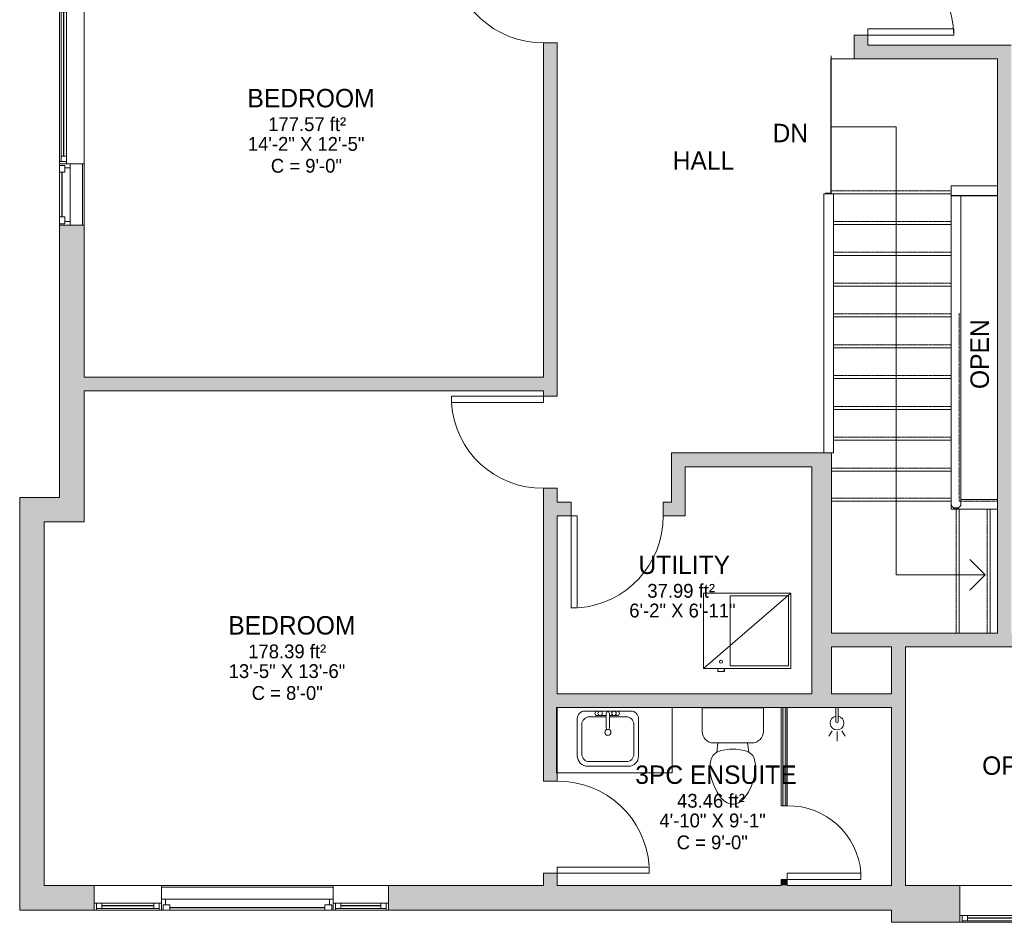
# Model space of a CAD drawing. Header units: inches. Extents: x 283 to 868, y -48 to 531.
# Tile 1 of 3: x 283 to 604, y -31 to 263. Entities that reach past the tile are written whole.
import ezdxf

# ---------------------------------------------------------------- set-up
doc = ezdxf.new("R2010")
doc.units = ezdxf.units.IN
doc.header["$MEASUREMENT"] = 0
doc.linetypes.add('Dash', pattern=[0.23622, 0.11811, -0.11811])
doc.linetypes.add('Overhead', pattern=[0.15625, 0.09375, -0.0625])
for name, color, linetype, lineweight in [('A-AREA', 32, 'Continuous', 9), ('A-AREA-IDEN', 2, 'Continuous', 9), ('A-DETL', 90, 'Continuous', 9), ('A-DOOR', 31, 'Continuous', 9), ('A-FLOR', 192, 'Continuous', 9), ('A-FLOR-HRAL', 11, 'Continuous', 9), ('A-GENM', 13, 'Continuous', 9), ('A-GLAZ', 151, 'Continuous', 9), ('A-OBJECTS', 90, 'Continuous', 9), ('A-WALL', 90, 'Continuous', 9), ('A-WALL-PATT', 111, 'Continuous', 9), ('G-ANNO-TEXT', 231, 'Continuous', 9), ('M-EQPM', 90, 'Continuous', 9), ('P-SANR-FIXT', 6, 'Continuous', 9), ('S-STRS', 90, 'Continuous', 9)]:
    doc.layers.add(name, color=color, linetype=linetype, lineweight=lineweight)
doc.styles.add('Inter', font='txt', dxfattribs={"height": 6})
doc.styles.add('Inter_1', font='txt', dxfattribs={"height": 4.5})
doc.styles.add('Inter_B', font='txt', dxfattribs={"height": 6})

# ---------------------------------------------------------------- blocks, each defined once
blk = doc.blocks.new('Railing - 50 x 12mm-4267576-2nd Floor')
at = {"layer": 'A-FLOR-HRAL'}
for p, q in [((-0.98, -0.24), (-0.98, -0.08)), ((-0.98, -0.24), (0.98, -0.24)), ((0.98, -0.08), (0.98, -0.24))]:
    blk.add_line(p, q, dxfattribs=at)
blk = doc.blocks.new('Railing - Railing-4204073-2nd Floor')
at = {"rotation": 180}
blk.add_blockref('Railing - 50 x 12mm-4267576-2nd Floor', (546.63, 206.16), dxfattribs=at)
blk = doc.blocks.new('Top Rail Type - Top Rail_Internal_-4204076-2nd Floor')
at = {"layer": 'A-FLOR-HRAL'}
for p, q in [((545.08, 206.23), (545.08, 121.7)), ((548.23, 121.7), (548.23, 206.23))]:
    blk.add_line(p, q, dxfattribs=at)
at = {"layer": 'A-FLOR-HRAL', "flags": 128}
for points in [[(545.08, 206.23), (545.11, 206.23), (545.21, 206.23), (545.38, 206.23), (545.6, 206.23), (545.86, 206.23), (546.17, 206.23), (546.49, 206.23), (546.82, 206.23), (547.14, 206.23), (547.44, 206.23), (547.71, 206.23), (547.93, 206.23), (548.09, 206.23), (548.19, 206.23), (548.23, 206.23)], [(548.23, 121.7), (548.19, 121.7), (548.09, 121.7), (547.93, 121.7), (547.71, 121.7), (547.62, 121.7)]]:
    blk.add_lwpolyline(points, dxfattribs=at)
blk = doc.blocks.new('Top Rail Type - Top Rail_Internal_-V1-2nd Floor')
at = {"layer": 'A-FLOR-HRAL'}
for p, q in [((545.05, 121.7), (545.05, 206.23)), ((548.19, 206.23), (548.25, 206.23)), ((548.25, 121.7), (548.25, 206.23)), ((548.19, 121.7), (548.25, 121.7))]:
    blk.add_line(p, q, dxfattribs=at)
blk = doc.blocks.new('Planitar - Single Door_Flush Panel - 2_-0_ x 6_-8_-4284460-2nd Floor')
at = {"layer": 'A-DOOR', "lineweight": 18}
for p, q in [((9.99, 1), (9.99, 25)), ((12, 25), (9.99, 25)), ((12, 1), (12, 25)), ((12, 1), (9.99, 1))]:
    blk.add_line(p, q, dxfattribs=at)
at = {"layer": 'A-DOOR'}
blk.add_arc((11.77, 1.3), 23.77, 94.4783, 180.7233, dxfattribs=at)
blk = doc.blocks.new('Toilet - Default 1-V2-2nd Floor')
at = {"layer": 'P-SANR-FIXT'}
for p, q in [((-9.98, 19.48), (9.98, 19.48)), ((-9.98, 11.75), (-9.98, 19.48)), ((9.98, 19.48), (9.98, 11.75)), ((6.25, 8.02), (-6.25, 8.02)), ((-4.86, 8.02), (-5.21, 5)), ((4.86, 8.02), (5.21, 5)), ((-6.4, 4), (-6.97, 3)), ((-5.21, 5), (-6.4, 4)), ((-3.84, 5.5), (-5.21, 5)), ((-1, 6), (-3.84, 5.5)), ((1, 6), (-1, 6)), ((3.84, 5.5), (1, 6)), ((5.21, 5), (3.84, 5.5)), ((6.4, 4), (5.21, 5)), ((6.97, 3), (6.4, 4)), ((-7.41, 1), (-7.5, 0)), ((-7.5, 0), (-7.33, -1.99)), ((-7.24, 2), (-7.41, 1)), ((-6.97, 3), (-7.24, 2)), ((7.24, 2), (6.97, 3)), ((7.41, 1), (7.24, 2)), ((7.33, -1.99), (7.5, 0)), ((7.5, 0), (7.41, 1)), ((-7.33, -1.99), (-6.79, -4)), ((6.79, -4), (7.33, -1.99)), ((-6.79, -4), (-6.06, -6)), ((-6.06, -6), (-5.13, -8)), ((5.13, -8), (6.06, -6)), ((6.06, -6), (6.79, -4)), ((-5.13, -8), (-3.74, -10)), ((3.74, -10), (5.13, -8)), ((-3.74, -10), (-2.74, -11)), ((-2.74, -11), (-1.87, -11.5)), ((-1.87, -11.5), (-0.5, -12)), ((-0.5, -12), (0.5, -12)), ((0.5, -12), (1.87, -11.5)), ((1.87, -11.5), (2.74, -11)), ((2.74, -11), (3.74, -10))]:
    blk.add_line(p, q, dxfattribs=at)
for centre, start, end in [((-6.25, 11.75), 180, 270), ((6.25, 11.75), 270, 360)]:
    blk.add_arc(centre, 3.73, start, end, dxfattribs=at)
blk = doc.blocks.new('Bath-Showerhead - Shower_head_and_Control_-_UNHOSTED_17702-4172689-2nd Floor')
at = {"layer": 'P-SANR-FIXT'}
for p, q in [((-0.37, -4.61), (-0.37, 0)), ((-0.37, 0), (0.38, 0)), ((0.38, 0), (0.38, -4.61)), ((-1.58, -7.59), (-2.66, -9.27)), ((0, -7.75), (0, -11)), ((1.58, -7.59), (2.66, -9.27))]:
    blk.add_line(p, q, dxfattribs=at)
for centre, radius, start, end in [((0, -5), 2.25, 100.1075, 270), ((0, -5), 2.25, 270, 79.8925), ((0, -4.61), 0.375, 180, 360)]:
    blk.add_arc(centre, radius, start, end, dxfattribs=at)
blk = doc.blocks.new('Planitar-Fixed - Default 1-4254686-2nd Floor')
at = {"layer": 'A-GLAZ', "lineweight": 18}
for p, q in [((-26, 4.51), (-25.25, 4.51)), ((-25.25, 4.51), (-26, 4.51)), ((-25.25, 4.51), (-25.25, 2.28)), ((-25.25, 2.28), (-25.25, 4.51)), ((-25.25, 4.01), (-23.52, 4.01)), ((-23.52, 4.01), (-25.25, 4.01)), ((-25.25, 4.01), (-25.25, 2.28)), ((-23.52, 4.01), (-23.52, 2.28)), ((-23.52, 2.28), (-23.52, 4.01)), ((23.52, 4.01), (23.52, 2.28)), ((25.25, 4.01), (23.52, 4.01)), ((25.25, 4.01), (23.52, 4.01)), ((23.52, 4.01), (23.52, 2.28)), ((25.25, 4.51), (25.25, 2.28)), ((25.96, 4.51), (25.25, 4.51)), ((26, 4.51), (25.25, 4.51)), ((25.25, 4.51), (25.25, 2.28)), ((25.25, 2.28), (25.25, 4.01)), ((-25.25, 2.28), (-23.52, 2.28)), ((23.52, 2.28), (25.25, 2.28)), ((-26, -3.49), (-24.74, -3.49)), ((26, -3.49), (24.74, -3.49))]:
    blk.add_line(p, q, dxfattribs=at)
at = {"layer": 'A-GLAZ'}
for p, q in [((-25.25, 4.51), (25.25, 4.51)), ((-23.52, 4.01), (23.52, 4.01)), ((26, 2.28), (-26, 2.28)), ((-26, 2.28), (-26, -3.49)), ((26, -3.49), (26, 2.28)), ((-26, -3.49), (26, -3.49))]:
    blk.add_line(p, q, dxfattribs=at)
at = {"layer": 'A-GLAZ', "lineweight": 25}
blk.add_line((-23.52, 3.15), (23.52, 3.15), dxfattribs=at)
blk = doc.blocks.new('Planitar-Casement-Single_Left - Default 1-4254883-2nd Floor')
at = {"layer": 'A-GLAZ'}
for p, q in [((10, 4), (-10, 4)), ((7.25, 3.5), (-7.25, 3.5)), ((-8.75, -0.5), (8.75, -0.5)), ((-10, -4), (10, -4)), ((7.25, -4), (-7.25, -4))]:
    blk.add_line(p, q, dxfattribs=at)
at = {"layer": 'A-GLAZ', "lineweight": 18}
for p, q in [((-10, -4), (-10, 4)), ((-7.25, 3.5), (-10, 3.5)), ((7.25, 3.5), (10, 3.5)), ((10, -4), (10, 4)), ((-8.75, -0.5), (-10, -0.5)), ((-9.5, -4), (-9.5, -2.25)), ((-9.5, -2.25), (-8.75, -2.25)), ((-8.75, -2.25), (-8.75, -0.5)), ((-7.25, -2.25), (-8.75, -2.25)), ((-7.25, -4), (-7.25, -2.25)), ((7.25, -2.25), (8.75, -2.25)), ((7.25, -4), (7.25, -2.25)), ((10, -0.5), (8.75, -0.5)), ((8.75, -2.25), (8.75, -0.5)), ((9.5, -2.25), (8.75, -2.25)), ((9.5, -4), (9.5, -2.25)), ((-7.25, -4), (-10, -4)), ((7.25, -4), (10, -4))]:
    blk.add_line(p, q, dxfattribs=at)
at = {"layer": 'A-GLAZ', "lineweight": 25}
blk.add_line((7.25, -3.125), (-7.25, -3.125), dxfattribs=at)
blk = doc.blocks.new('Planitar-Fixed - Default 1-4254645-2nd Floor')
at = {"layer": 'A-GLAZ', "lineweight": 18}
for p, q in [((-9, 4.51), (-8.25, 4.51)), ((-8.25, 4.51), (-9, 4.51)), ((-8.25, 4.51), (-8.25, 2.28)), ((-8.25, 2.28), (-8.25, 4.51)), ((-8.25, 4.01), (-6.52, 4.01)), ((-6.52, 4.01), (-8.25, 4.01)), ((-8.25, 4.01), (-8.25, 2.28)), ((-6.52, 4.01), (-6.52, 2.28)), ((-6.52, 2.28), (-6.52, 4.01)), ((6.52, 4.01), (6.52, 2.28)), ((8.25, 4.01), (6.52, 4.01)), ((8.25, 4.01), (6.52, 4.01)), ((6.52, 4.01), (6.52, 2.28)), ((8.25, 4.51), (8.25, 2.28)), ((8.96, 4.51), (8.25, 4.51)), ((9, 4.51), (8.25, 4.51)), ((8.25, 4.51), (8.25, 2.28)), ((8.25, 2.28), (8.25, 4.01)), ((-8.25, 2.28), (-6.52, 2.28)), ((6.52, 2.28), (8.25, 2.28)), ((-9, -3.49), (-7.74, -3.49)), ((9, -3.49), (7.74, -3.49))]:
    blk.add_line(p, q, dxfattribs=at)
at = {"layer": 'A-GLAZ'}
for p, q in [((-8.25, 4.51), (8.25, 4.51)), ((-6.52, 4.01), (6.52, 4.01)), ((9, 2.28), (-9, 2.28)), ((-9, 2.28), (-9, -3.49)), ((9, -3.49), (9, 2.28)), ((-9, -3.49), (9, -3.49))]:
    blk.add_line(p, q, dxfattribs=at)
at = {"layer": 'A-GLAZ', "lineweight": 25}
blk.add_line((-6.52, 3.15), (6.52, 3.15), dxfattribs=at)
blk = doc.blocks.new('Planitar - Single Door_Flush Panel - 2_-6_ x 6_-8_-4210153-2nd Floor')
at = {"layer": 'A-DOOR', "lineweight": 18}
for p, q in [((12.99, 2.25), (12.99, 32.25)), ((15, 32.25), (12.99, 32.25)), ((15, 2.25), (15, 32.25)), ((15, 2.25), (12.99, 2.25))]:
    blk.add_line(p, q, dxfattribs=at)
at = {"layer": 'A-DOOR'}
blk.add_arc((14.77, 2.55), 29.77, 93.991, 180.5775, dxfattribs=at)
blk = doc.blocks.new('Planitar - Double Door_Flush Panel - 4_-8_ x 6_-8_-4253962-2nd Floor')
at = {"layer": 'A-DOOR', "lineweight": 18}
for p, q in [((-28, 2.25), (-28, 30.25)), ((-28, 30.25), (-26.03, 30.25)), ((-26.03, 30.25), (-26.03, 2.25)), ((28, 30.25), (26.03, 30.25)), ((26.03, 30.25), (26.03, 2.25)), ((28, 2.25), (28, 30.25)), ((-26.03, 2.25), (-28, 2.25)), ((26.03, 2.25), (28, 2.25))]:
    blk.add_line(p, q, dxfattribs=at)
at = {"layer": 'A-DOOR'}
for centre, start, end in [((-28, 2.25), 0, 90), ((28, 2.25), 90, 180)]:
    blk.add_arc(centre, 28, start, end, dxfattribs=at)
blk = doc.blocks.new('Top Rail Type - Top Rail_Internal_-4204427-2nd Floor')
at = {"layer": 'A-FLOR-HRAL'}
for p, q in [((601.66, 208.75), (586.58, 208.75)), ((586.58, 205.6), (601.66, 205.6)), ((586.61, 205.58), (586.61, 104.97)), ((589.76, 104.97), (589.76, 205.58)), ((601.66, 106.55), (589.76, 106.55)), ((588.18, 103.4), (601.66, 103.4))]:
    blk.add_line(p, q, dxfattribs=at)
at = {"layer": 'A-FLOR-HRAL', "flags": 128}
for points in [[(586.58, 207.18), (586.58, 207.53), (586.58, 207.86), (586.58, 208.16), (586.58, 208.41), (586.58, 208.6), (586.58, 208.71), (586.58, 208.75)], [(586.58, 205.6), (586.58, 205.64), (586.58, 205.76), (586.58, 205.95), (586.58, 206.19), (586.58, 206.49), (586.58, 206.83), (586.58, 207.18)]]:
    blk.add_lwpolyline(points, dxfattribs=at)
at = {"layer": 'A-FLOR-HRAL'}
for points, knots in [([(586.61, 205.58), (586.61, 205.58), (586.64, 205.58), (586.75, 205.58), (586.94, 205.58), (587.24, 205.58), (587.58, 205.58), (587.92, 205.58), (588.09, 205.58), (588.18, 205.58)], [0, 0, 0, 0, 0.142857, 0.285714, 0.428571, 0.571429, 0.785714, 0.892857, 1, 1, 1, 1]), ([(588.18, 205.58), (588.3, 205.58), (588.54, 205.58), (588.87, 205.58), (589.17, 205.58), (589.47, 205.58), (589.62, 205.58), (589.68, 205.58), (589.68, 205.58)], [0, 0, 0, 0, 0.1428571, 0.2857143, 0.4285714, 0.5714286, 0.7857143, 0.7995523, 0.7995523, 0.7995523, 0.7995523]), ([(588.18, 103.79), (588.06, 103.79), (587.83, 103.81), (587.49, 103.9), (587.19, 104.04), (586.9, 104.26), (586.71, 104.52), (586.62, 104.78), (586.61, 104.91), (586.61, 104.97)], [0, 0, 0, 0, 0.142857, 0.285714, 0.428571, 0.571429, 0.785714, 0.892857, 1, 1, 1, 1]), ([(587.26, 103.99), (587.32, 103.9), (587.47, 103.69), (587.73, 103.5), (587.98, 103.41), (588.12, 103.4), (588.18, 103.4)], [0.4285714, 0.4285714, 0.4285714, 0.4285714, 0.5714286, 0.7857143, 0.8928571, 1, 1, 1, 1]), ([(589.76, 104.97), (589.76, 104.88), (589.73, 104.71), (589.61, 104.46), (589.43, 104.23), (589.13, 104.01), (588.79, 103.87), (588.45, 103.8), (588.27, 103.79), (588.18, 103.79)], [0, 0, 0, 0, 0.142857, 0.285714, 0.428571, 0.571429, 0.785714, 0.892857, 1, 1, 1, 1])]:
    blk.add_open_spline(points, degree=3, knots=knots, dxfattribs=at)
blk.add_open_spline([(588.18, 103.4), (588.27, 103.4), (588.45, 103.43), (588.7, 103.54), (588.93, 103.73), (589.05, 103.9), (589.11, 103.99)], degree=3, dxfattribs=at)
blk = doc.blocks.new('Top Rail Type - Top Rail_Internal_-V3-2nd Floor')
at = {"layer": 'A-FLOR-HRAL'}
for p, q in [((588.18, 208.78), (588.18, 208.73)), ((588.18, 208.78), (601.66, 208.78)), ((586.58, 103.38), (586.58, 205.6)), ((589.7, 205.58), (601.66, 205.58)), ((589.78, 106.57), (589.78, 205.58)), ((601.66, 106.57), (589.78, 106.57)), ((601.66, 103.38), (586.58, 103.38))]:
    blk.add_line(p, q, dxfattribs=at)
blk = doc.blocks.new('Planitar-Fixed - Default 1-4299222-2nd Floor')
at = {"layer": 'A-GLAZ', "lineweight": 18}
for p, q in [((-38, 6.51), (-37.25, 6.51)), ((-37.25, 6.51), (-38, 6.51)), ((-37.25, 6.51), (-37.25, 4.28)), ((-37.25, 4.28), (-37.25, 6.51)), ((37.25, 6.51), (37.25, 4.28)), ((37.96, 6.51), (37.25, 6.51)), ((38, 6.51), (37.25, 6.51)), ((37.25, 6.51), (37.25, 4.28)), ((-37.25, 6.01), (-35.52, 6.01)), ((-35.52, 6.01), (-37.25, 6.01)), ((-37.25, 6.01), (-37.25, 4.28)), ((-37.25, 4.28), (-35.52, 4.28)), ((-35.52, 6.01), (-35.52, 4.28)), ((-35.52, 4.28), (-35.52, 6.01)), ((35.52, 6.01), (35.52, 4.28)), ((37.25, 6.01), (35.52, 6.01)), ((37.25, 6.01), (35.52, 6.01)), ((35.52, 6.01), (35.52, 4.28)), ((35.52, 4.28), (37.25, 4.28)), ((37.25, 4.28), (37.25, 6.01)), ((-38, -5.49), (-36.74, -5.49)), ((38, -5.49), (36.74, -5.49))]:
    blk.add_line(p, q, dxfattribs=at)
at = {"layer": 'A-GLAZ'}
for p, q in [((-37.25, 6.51), (37.25, 6.51)), ((38, 4.28), (-38, 4.28)), ((-38, 4.28), (-38, -5.49)), ((-35.52, 6.01), (35.52, 6.01)), ((38, -5.49), (38, 4.28)), ((-38, -5.49), (38, -5.49))]:
    blk.add_line(p, q, dxfattribs=at)
at = {"layer": 'A-GLAZ', "lineweight": 25}
blk.add_line((-35.52, 5.15), (35.52, 5.15), dxfattribs=at)
blk = doc.blocks.new('Planitar-Fixed - Default 1-4254646-2nd Floor')
at = {"layer": 'A-GLAZ', "lineweight": 18}
for p, q in [((-11, 4.51), (-10.25, 4.51)), ((-10.25, 4.51), (-11, 4.51)), ((-10.25, 4.51), (-10.25, 2.28)), ((-10.25, 2.28), (-10.25, 4.51)), ((-10.25, 4.01), (-8.52, 4.01)), ((-8.52, 4.01), (-10.25, 4.01)), ((-10.25, 4.01), (-10.25, 2.28)), ((-8.52, 4.01), (-8.52, 2.28)), ((-8.52, 2.28), (-8.52, 4.01)), ((8.52, 4.01), (8.52, 2.28)), ((10.25, 4.01), (8.52, 4.01)), ((10.25, 4.01), (8.52, 4.01)), ((8.52, 4.01), (8.52, 2.28)), ((10.25, 4.51), (10.25, 2.28)), ((10.96, 4.51), (10.25, 4.51)), ((11, 4.51), (10.25, 4.51)), ((10.25, 4.51), (10.25, 2.28)), ((10.25, 2.28), (10.25, 4.01)), ((-10.25, 2.28), (-8.52, 2.28)), ((8.52, 2.28), (10.25, 2.28)), ((-11, -3.49), (-9.74, -3.49)), ((11, -3.49), (9.74, -3.49))]:
    blk.add_line(p, q, dxfattribs=at)
at = {"layer": 'A-GLAZ'}
for p, q in [((-10.25, 4.51), (10.25, 4.51)), ((-8.52, 4.01), (8.52, 4.01)), ((11, 2.28), (-11, 2.28)), ((-11, 2.28), (-11, -3.49)), ((11, -3.49), (11, 2.28)), ((-11, -3.49), (11, -3.49))]:
    blk.add_line(p, q, dxfattribs=at)
at = {"layer": 'A-GLAZ', "lineweight": 25}
blk.add_line((-8.52, 3.15), (8.52, 3.15), dxfattribs=at)
blk = doc.blocks.new('Planitar-Casement-Single_Left - Default 1-4254641-2nd Floor')
at = {"layer": 'A-GLAZ'}
for p, q in [((-28, 4), (28, 4)), ((25.25, 4), (-25.25, 4)), ((-26.75, 0.5), (26.75, 0.5)), ((28, -4), (-28, -4)), ((25.25, -3.5), (-25.25, -3.5))]:
    blk.add_line(p, q, dxfattribs=at)
at = {"layer": 'A-GLAZ', "lineweight": 18}
for p, q in [((-28, 4), (-28, -4)), ((-25.25, 4), (-28, 4)), ((-27.5, 4), (-27.5, 2.25)), ((-25.25, 4), (-25.25, 2.25)), ((25.25, 4), (28, 4)), ((25.25, 4), (25.25, 2.25)), ((27.5, 4), (27.5, 2.25)), ((28, 4), (28, -4)), ((-26.75, 0.5), (-28, 0.5)), ((-27.5, 2.25), (-26.75, 2.25)), ((-25.25, 2.25), (-26.75, 2.25)), ((-26.75, 2.25), (-26.75, 0.5)), ((25.25, 2.25), (26.75, 2.25)), ((26.75, 2.25), (26.75, 0.5)), ((27.5, 2.25), (26.75, 2.25)), ((28, 0.5), (26.75, 0.5)), ((-25.25, -3.5), (-28, -3.5)), ((25.25, -3.5), (28, -3.5))]:
    blk.add_line(p, q, dxfattribs=at)
at = {"layer": 'A-GLAZ', "lineweight": 25}
blk.add_line((25.25, 3.125), (-25.25, 3.125), dxfattribs=at)
blk = doc.blocks.new('Countertop- Rectangle shape base - Default 1-4263561-2nd Floor')
at = {"layer": 'A-GENM'}
for p, q in [((48.625, 25.625), (11.125, 25.625)), ((11.125, 25.625), (11.125, 4.375))]:
    blk.add_line(p, q, dxfattribs=at)
blk = doc.blocks.new('Bath-Basin Floor - Default 1-4256763-2nd Floor')
at = {"layer": 'P-SANR-FIXT'}
for p, q in [((8.12, 7.09), (-6.88, 7.09)), ((8.12, 7.09), (-6.88, 7.09)), ((3.62, 7.09), (-2.88, 7.09)), ((-9.38, 4.59), (-9.38, -7.41)), ((-9.38, 4.59), (-9.38, -7.41)), ((0.12, 5.22), (-5.38, 5.22)), ((-2.88, 5.59), (0.12, 5.59)), ((0.12, 6.33), (0.12, 1.59)), ((1.12, 6.33), (1.12, 1.59)), ((1.12, 5.59), (3.62, 5.59)), ((6.62, 5.22), (1.12, 5.22)), ((10.62, -7.59), (10.62, 4.59)), ((10.62, -7.59), (10.62, 4.59)), ((-7.88, 2.72), (-7.88, -6.91)), ((9.12, -6.91), (9.12, 2.72)), ((-5.38, -9.41), (6.62, -9.41)), ((-5.88, -10.91), (7.3, -10.91)), ((-5.88, -10.91), (7.3, -10.91))]:
    blk.add_line(p, q, dxfattribs=at)
for centre, radius, start, end in [((-6.88, 4.59), 2.5, 90, 180), ((-6.88, 4.59), 2.5, 90, 180), ((-2.88, 6.34), 0.75, 90, 270), ((-1.88, 6.34), 0.75, 360, 180), ((0.62, 6.33), 0.5, 360, 180), ((2.62, 6.34), 0.75, 360, 180), ((3.62, 6.34), 0.75, 270, 90), ((8.12, 4.59), 2.5, 360, 90), ((8.12, 4.59), 2.5, 360, 90), ((-5.38, 2.72), 2.5, 90, 180), ((-1.88, 6.34), 0.75, 180, 0), ((2.62, 6.34), 0.75, 180, 360), ((6.62, 2.72), 2.5, 0, 90), ((0.62, 0.13), 1, 360, 180), ((0.62, 0.13), 1, 180, 0), ((0.62, 1.59), 0.5, 180, 0), ((-5.88, -7.41), 3.5, 180, 270), ((-5.88, -7.41), 3.5, 180, 270), ((-5.38, -6.91), 2.5, 180, 270), ((6.62, -6.91), 2.5, 270, 0), ((7.3, -7.59), 3.32, 270, 0), ((7.3, -7.59), 3.32, 270, 0)]:
    blk.add_arc(centre, radius, start, end, dxfattribs=at)
blk = doc.blocks.new('Furnace - Default 1-3347137-2nd Floor')
at = {"layer": 'M-EQPM'}
for p, q in [((-24.5, 0), (-24.5, -28.5)), ((0, 0), (-24.5, 0)), ((-24.5, 0), (0, -28.5)), ((-0.81, -0.81), (-23.69, -0.81)), ((-23.69, -0.81), (-23.69, -19.81)), ((-0.81, -19.81), (-0.81, -0.81)), ((0, -28.5), (0, 0)), ((-23.69, -19.81), (-0.81, -19.81)), ((1, -21.69), (0, -21.69)), ((1, -21.83), (0, -21.83)), ((1, -21.69), (1, -21.82)), ((1, -21.83), (1, -23.83)), ((0, -23.83), (1, -23.83)), ((-24.5, -28.5), (0, -28.5))]:
    blk.add_line(p, q, dxfattribs=at)
blk.add_circle((-2.18, -22.83), 0.5, dxfattribs=at)

msp = doc.modelspace()

# ---------------------------------------------------------------- hatches: boundary and pattern name
at = {"layer": 'A-WALL-PATT'}
h = msp.add_hatch(color=9, dxfattribs=at)
h.paths.add_polyline_path([(303.91, 107.2), (303.91, 195.95), (295.91, 195.95), (295.91, 107.2)], flags=0)
h.paths.add_polyline_path([(303.91, 267.95), (303.91, 344.7), (295.91, 344.7), (295.91, 267.95), (298.14, 267.95)], flags=0)
h.paths.add_polyline_path([(295.91, 401.7), (303.91, 401.7), (303.91, 482.7), (295.91, 482.7), (295.91, 413.24)], flags=0)
h = msp.add_hatch(color=9, dxfattribs=at)
h.paths.add_polyline_path([(554.91, 254.7), (559.41, 254.7), (559.41, 257.95), (554.91, 257.95)], flags=0)
h.paths.add_polyline_path([(559.41, 313.95), (559.41, 465.7), (554.91, 465.7), (554.91, 313.95)], flags=0)
h = msp.add_hatch(color=9, dxfattribs=at)
h.paths.add_polyline_path([(458.16, 105.7), (458.16, 110.2), (453.66, 110.2), (453.66, 105.7)], flags=0)
h.paths.add_polyline_path([(453.66, 140.2), (458.16, 140.2), (458.16, 255.45), (453.66, 255.45), (453.66, 141.95)], flags=0)
h.paths.add_polyline_path([(458.16, 285.45), (458.16, 317.2), (453.66, 317.2), (453.66, 285.45)], flags=0)
for points in [[(601.66, 250.2), (601.66, 254.7), (554.91, 254.7), (554.91, 250.2), (574.9, 250.2)], [(606.16, 62.95), (606.16, 254.7), (601.66, 254.7), (601.66, 62.95)], [(453.66, 141.95), (453.66, 146.45), (303.91, 146.45), (303.91, 141.95), (413.47, 141.95)], [(541.11, 117.2), (541.11, 121.7), (495.41, 121.7), (495.41, 117.2), (499.91, 117.2)], [(547.61, 43.2), (547.61, 121.7), (541.11, 121.7), (541.11, 43.2)], [(499.91, 101.2), (499.91, 117.2), (495.41, 117.2), (495.41, 101.2)], [(290.91, 99.2), (303.91, 99.2), (303.91, 107.2), (282.91, 107.2), (282.91, 99.2)], [(290.91, -19.3), (290.91, 99.2), (282.91, 99.2), (282.91, -19.3)], [(689.41, 58.45), (689.41, 62.95), (547.61, 62.95), (547.61, 58.45), (684.91, 58.45)], [(571.66, 43.2), (571.66, 58.45), (567.16, 58.45), (567.16, 43.2)], [(567.16, 38.7), (571.66, 38.7), (571.66, 43.2), (458.16, 43.2), (458.16, 38.7), (534.55, 38.7)], [(532.66, 6.7), (532.66, 38.7), (531.66, 38.7), (531.66, 6.7)], [(571.66, -19.3), (571.66, 38.7), (567.16, 38.7), (567.16, -19.3)], [(533.16, -19.3), (533.16, -17.3), (531.16, -17.3), (531.16, -19.3)]]:
    msp.add_hatch(color=9, dxfattribs=at).paths.add_polyline_path(points, flags=0)
h = msp.add_hatch(color=9, dxfattribs=at)
h.paths.add_polyline_path([(494.19, 101.2), (495.41, 101.2), (495.41, 105.7), (492.66, 105.7), (492.66, 101.2)], flags=0)
h.paths.add_polyline_path([(462.66, 101.2), (462.66, 105.7), (453.66, 105.7), (453.66, 101.2), (458.16, 101.2)], flags=0)
h = msp.add_hatch(color=9, dxfattribs=at)
h.paths.add_polyline_path([(453.66, -19.3), (458.16, -19.3), (458.16, -15.3), (453.66, -15.3)], flags=0)
h.paths.add_polyline_path([(453.66, 14.7), (458.16, 14.7), (458.16, 101.2), (453.66, 101.2), (453.66, 81.88)], flags=0)
h = msp.add_hatch(color=9, dxfattribs=at)
h.paths.add_polyline_path([(567.16, -27.3), (567.16, -19.3), (403.16, -19.3), (403.16, -27.3), (413.47, -27.3)], flags=0)
h.paths.add_polyline_path([(307.16, -27.3), (307.16, -19.3), (282.91, -19.3), (282.91, -27.3)], flags=0)
h = msp.add_hatch(color=9, dxfattribs=at)
h.paths.add_polyline_path([(684.91, -31.3), (684.91, -19.3), (665.41, -19.3), (665.41, -31.3)], flags=0)
h.paths.add_polyline_path([(589.41, -31.3), (589.41, -19.3), (567.16, -19.3), (567.16, -31.3), (574.9, -31.3)], flags=0)

# ---------------------------------------------------------------- linework, layer by layer
at = {"layer": 'A-AREA', "linetype": 'Dash'}
for p, q in [((547.42, 206.39), (547.42, 251.2)), ((547.42, 250.2), (554.91, 250.2)), ((589.16, 167.31), (589.16, 105.95)), ((589.16, 105.95), (601.66, 105.95))]:
    msp.add_line(p, q, dxfattribs=at)
at = {"layer": 'A-DETL'}
for p, q in [((568.66, 227.98), (547.42, 227.98)), ((568.66, 227.98), (568.66, 81.98)), ((597.66, 81.98), (592.71, 86.93)), ((568.66, 81.98), (597.66, 81.98)), ((597.66, 81.98), (592.71, 77.03))]:
    msp.add_line(p, q, dxfattribs=at)
at = {"layer": 'A-FLOR'}
for p, q in [((547.4, 206.39), (547.4, 250.2)), ((547.4, 250.2), (554.91, 250.2))]:
    msp.add_line(p, q, dxfattribs=at)
at = {"layer": 'A-OBJECTS'}
for p, q in [((457.91, 38.7), (495.66, 38.7)), ((457.91, 17.45), (457.91, 38.7)), ((495.66, 38.7), (495.66, 17.45)), ((495.66, 17.45), (457.91, 17.45))]:
    msp.add_line(p, q, dxfattribs=at)
at = {"layer": 'A-WALL'}
for p, q in [((554.91, 257.95), (554.91, 250.2)), ((559.41, 257.95), (554.91, 257.95)), ((559.41, 254.7), (559.41, 257.95)), ((458.16, 255.45), (453.66, 255.45)), ((453.66, 255.45), (453.66, 146.45)), ((458.16, 140.2), (458.16, 255.45)), ((606.16, 254.7), (559.41, 254.7)), ((554.91, 250.2), (601.66, 250.2)), ((601.66, 250.2), (601.66, 62.95)), ((295.91, 195.95), (295.91, 107.2)), ((303.91, 146.45), (303.91, 195.95)), ((453.66, 146.45), (303.91, 146.45)), ((303.91, 99.2), (303.91, 141.95)), ((303.91, 141.95), (453.66, 141.95)), ((453.66, 141.95), (453.66, 140.2)), ((453.66, 140.2), (458.16, 140.2)), ((547.61, 121.7), (495.41, 121.7)), ((495.41, 121.7), (495.41, 105.7)), ((547.61, 62.95), (547.61, 121.7)), ((499.91, 117.2), (541.11, 117.2)), ((499.91, 101.2), (499.91, 117.2)), ((541.11, 117.2), (541.11, 43.2)), ((458.16, 110.2), (453.66, 110.2)), ((453.66, 110.2), (453.66, 14.7)), ((458.16, 105.7), (458.16, 110.2)), ((295.91, 107.2), (282.91, 107.2)), ((282.91, 107.2), (282.91, -27.3)), ((462.66, 105.7), (458.16, 105.7)), ((462.66, 101.2), (462.66, 105.7)), ((495.41, 105.7), (492.66, 105.7)), ((492.66, 105.7), (492.66, 101.2)), ((458.16, 101.2), (462.66, 101.2)), ((458.16, 43.2), (458.16, 101.2)), ((492.66, 101.2), (499.91, 101.2)), ((290.91, 99.2), (303.91, 99.2)), ((290.91, -19.3), (290.91, 99.2)), ((601.66, 62.95), (547.61, 62.95)), ((547.61, 43.2), (547.61, 58.45)), ((547.61, 58.45), (567.16, 58.45)), ((567.16, 58.45), (567.16, 43.2)), ((571.66, 58.45), (684.91, 58.45)), ((571.66, -19.3), (571.66, 58.45)), ((541.11, 43.2), (458.16, 43.2)), ((567.16, 43.2), (547.61, 43.2)), ((458.16, 14.7), (458.16, 38.7)), ((458.16, 38.7), (567.16, 38.7)), ((531.16, 6.7), (531.16, 38.7)), ((531.66, 38.7), (531.66, 6.7)), ((532.66, 6.7), (532.66, 38.7)), ((533.16, 38.7), (533.16, 6.7)), ((567.16, 38.7), (567.16, -19.3)), ((453.66, 14.7), (458.16, 14.7)), ((531.16, 6.7), (533.16, 6.7)), ((453.66, -15.3), (453.66, -19.3)), ((458.16, -15.3), (453.66, -15.3)), ((458.16, -19.3), (458.16, -15.3)), ((531.16, -17.3), (531.16, -19.3)), ((533.16, -17.3), (531.16, -17.3)), ((533.16, -19.3), (533.16, -17.3)), ((307.16, -19.3), (290.91, -19.3)), ((453.66, -19.3), (403.16, -19.3)), ((531.16, -19.3), (458.16, -19.3)), ((567.16, -19.3), (533.16, -19.3)), ((589.41, -19.3), (571.66, -19.3)), ((307.16, -27.3), (307.16, -25.07)), ((403.16, -25.07), (403.16, -27.3)), ((282.91, -27.3), (307.16, -27.3)), ((403.16, -27.3), (567.16, -27.3)), ((567.16, -27.3), (567.16, -31.3)), ((567.16, -31.3), (589.41, -31.3)), ((589.41, -31.3), (589.41, -29.07))]:
    msp.add_line(p, q, dxfattribs=at)
at = {"layer": 'S-STRS'}
for p, q in [((547.41, 216.16), (547.41, 250.2)), ((547.41, 206.39), (547.41, 216.16)), ((548.25, 206.2), (586.58, 206.2)), ((548.25, 196.18), (586.58, 196.18)), ((548.25, 186.13), (586.58, 186.13)), ((548.25, 176.08), (586.58, 176.08)), ((548.25, 166.03), (586.58, 166.03)), ((548.25, 155.98), (586.58, 155.98)), ((548.25, 145.93), (586.58, 145.93)), ((548.25, 135.88), (586.58, 135.88)), ((548.25, 125.83), (586.58, 125.83)), ((547.61, 115.78), (586.58, 115.78)), ((547.61, 105.95), (586.58, 105.95)), ((589.16, 62.95), (589.16, 103.38)), ((599.33, 62.95), (599.33, 103.38))]:
    msp.add_line(p, q, dxfattribs=at)
at = {"layer": 'S-STRS', "linetype": 'Overhead'}
for p, q in [((547.41, 207.18), (586.58, 207.18)), ((548.25, 197.17), (586.58, 197.17)), ((548.25, 187.12), (586.58, 187.12)), ((548.25, 177.07), (586.58, 177.07)), ((548.25, 167.02), (586.58, 167.02)), ((548.25, 156.97), (586.58, 156.97)), ((548.25, 146.92), (586.58, 146.92)), ((548.25, 136.87), (586.58, 136.87)), ((548.25, 126.82), (586.58, 126.82)), ((547.61, 116.77), (586.58, 116.77)), ((547.61, 106.93), (586.58, 106.93)), ((588.18, 62.95), (588.18, 103.38)), ((598.34, 62.95), (598.34, 103.38))]:
    msp.add_line(p, q, dxfattribs=at)

# ---------------------------------------------------------------- block references
at = {"layer": 'A-DOOR'}
for name, p, rotation in [('Planitar - Double Door_Flush Panel - 4_-8_ x 6_-8_-4253962-2nd Floor', (557.16, 285.95), 269.9999999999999), ('Planitar - Single Door_Flush Panel - 2_-6_ x 6_-8_-4210153-2nd Floor', (455.91, 270.45), 89.99999999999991), ('Planitar - Single Door_Flush Panel - 2_-6_ x 6_-8_-4210153-2nd Floor', (455.91, 125.2), 89.99999999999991), ('Planitar - Single Door_Flush Panel - 2_-6_ x 6_-8_-4210153-2nd Floor', (477.66, 103.45), 180), ('Planitar - Single Door_Flush Panel - 2_-6_ x 6_-8_-4210153-2nd Floor', (455.91, -0.3), 269.9999999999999), ('Planitar - Single Door_Flush Panel - 2_-0_ x 6_-8_-4284460-2nd Floor', (532.16, -5.3), 269.9999999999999)]:
    msp.add_blockref(name, p, dxfattribs=dict(at, rotation=rotation))
at = {"layer": 'A-FLOR-HRAL'}
for name in ['Top Rail Type - Top Rail_Internal_-V3-2nd Floor', 'Top Rail Type - Top Rail_Internal_-4204427-2nd Floor', 'Top Rail Type - Top Rail_Internal_-V1-2nd Floor', 'Top Rail Type - Top Rail_Internal_-4204076-2nd Floor', 'Railing - Railing-4204073-2nd Floor']:
    msp.add_blockref(name, (0, 0), dxfattribs=at)
at = {"layer": 'A-GENM', "rotation": 180}
msp.add_blockref('Countertop- Rectangle shape base - Default 1-4263561-2nd Floor', (506.78, 43.08), dxfattribs=at)
at = {"layer": 'A-GLAZ'}
for name, p, rotation in [('Planitar-Fixed - Default 1-4254686-2nd Floor', (300.42, 241.95), 89.99999999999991), ('Planitar-Casement-Single_Left - Default 1-4254883-2nd Floor', (299.91, 205.95), 269.9999999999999), ('Planitar-Fixed - Default 1-4254646-2nd Floor', (318.16, -22.79), 180), ('Planitar-Casement-Single_Left - Default 1-4254641-2nd Floor', (357.16, -23.3), 180), ('Planitar-Fixed - Default 1-4254645-2nd Floor', (394.16, -22.79), 180), ('Planitar-Fixed - Default 1-4299222-2nd Floor', (627.41, -24.79), 180)]:
    msp.add_blockref(name, p, dxfattribs=dict(at, rotation=rotation))
at = {"layer": 'M-EQPM', "rotation": 269.9999999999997}
msp.add_blockref('Furnace - Default 1-3347137-2nd Floor', (534.36, 51.45), dxfattribs=at)
at = {"layer": 'P-SANR-FIXT'}
for name, p in [('Toilet - Default 1-V2-2nd Floor', (515.38, 19.16)), ('Bath-Showerhead - Shower_head_and_Control_-_UNHOSTED_17702-4172689-2nd Floor', (549.37, 38.7)), ('Bath-Basin Floor - Default 1-4256763-2nd Floor', (474.04, 30.48))]:
    msp.add_blockref(name, p, dxfattribs=at)

# ---------------------------------------------------------------- texts
at = {"layer": 'A-AREA-IDEN', "attachment_point": 1}
for s, insert, char_height, width, style in [('BEDROOM', (357.16, 240.38), 6, 49.692, 'Inter_B'), ('177.57 ft²', (363.92, 231.13), 4.5, 33.33, 'Inter_1'), ('14\'-2" X 12\'-5"', (357.29, 224.71), 4.5, 49.389, 'Inter_1'), ('HALL', (495.8, 220.01), 6, 25.452, 'Inter_B'), ('C = 9\'-0"', (364.79, 217.58), 4.5, 31.209, 'Inter_1'), ('UTILITY', (484.64, 88.26), 6, 37.572, 'Inter_B'), ('37.99 ft²', (487.52, 79.01), 4.5, 30.603, 'Inter_1'), ('6\'-2" X 6\'-11"', (481.64, 72.59), 4.5, 44.844, 'Inter_1'), ('BEDROOM', (350.91, 68.51), 6, 49.692, 'Inter_B'), ('178.39 ft²', (357.41, 59.26), 4.5, 33.936, 'Inter_1'), ('13\'-5" X 13\'-6"', (351.04, 52.84), 4.5, 49.389, 'Inter_1'), ('C = 8\'-0"', (358.54, 45.71), 4.5, 31.209, 'Inter_1'), ('OPEN TO BELOW', (596.69, 22.8), 6, 80.901, 'Inter_B'), ('3PC ENSUITE', (483.59, 19.82), 6, 63.933, 'Inter_B'), ('43.46 ft²', (497.23, 10.57), 4.5, 30.906, 'Inter_1'), ('4\'-10" X 9\'-1"', (491.47, 4.15), 4.5, 44.844, 'Inter_1'), ('C = 9\'-0"', (497.1, -2.99), 4.5, 31.209, 'Inter_1')]:
    msp.add_mtext(s, dxfattribs=dict(at, insert=insert, char_height=char_height, width=width, style=style))
at = {"layer": 'A-AREA-IDEN', "insert": (592.87, 142.54), "char_height": 6, "width": 27.27, "attachment_point": 1, "rotation": 90, "style": 'Inter_B'}
msp.add_mtext('OPEN', dxfattribs=at)
at = {"layer": 'G-ANNO-TEXT', "color": 7, "insert": (528.35, 229.01), "char_height": 6, "width": 14.241, "attachment_point": 1, "style": 'Inter'}
msp.add_mtext('DN', dxfattribs=at)

doc.saveas('drawing.dxf')
